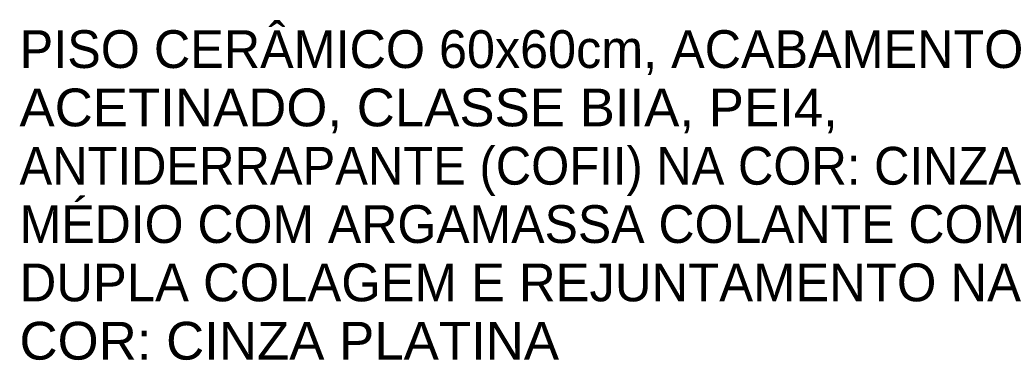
# Model space of a CAD drawing. Header units: millimetres. Extents: x -336 to 27370, y -15225 to 9845.
# Tile 30 of 43: x 14124 to 15296, y -12528 to -12122. Entities that reach past the tile are written whole.
import ezdxf

# ---------------------------------------------------------------- set-up
doc = ezdxf.new("R2010")
doc.units = ezdxf.units.MM
doc.layers.add('G-ANNO-TEXT', color=7, linetype='Continuous', lineweight=9)
doc.styles.add('Arial_6', font='arial.ttf', dxfattribs={"height": 45})

msp = doc.modelspace()

# ---------------------------------------------------------------- texts
at = {"layer": 'G-ANNO-TEXT', "char_height": 45, "attachment_point": 1, "style": 'Arial_6'}
for s, insert, width in [('PISO CERÂMICO 60x60cm, ACABAMENTO ', (14123.28, -12135.01), 1505.1683), ('ACETINADO, CLASSE BIIA, PEI4, ', (14123.28, -12204.46), 1168.4595), ('ANTIDERRAPANTE (COFII) NA COR: CINZA ', (14123.28, -12273.92), 1537.2358), ('MÉDIO COM ARGAMASSA COLANTE COM ', (14123.28, -12343.37), 1521.202), ('DUPLA COLAGEM E REJUNTAMENTO NA ', (14123.28, -12412.82), 1497.1514), ('COR: CINZA PLATINA', (14123.28, -12482.28), 759.5989)]:
    msp.add_mtext(s, dxfattribs=dict(at, insert=insert, width=width))

doc.saveas('drawing.dxf')
